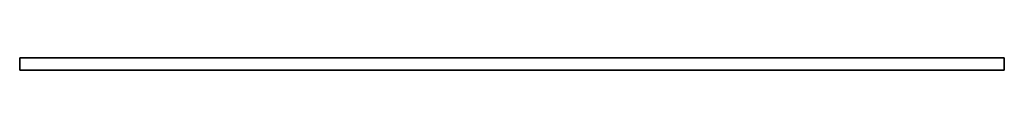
# Model space of a CAD drawing. Header units: millimetres. Extents: x 0 to 5800, y 0 to 73.
import ezdxf

# ---------------------------------------------------------------- set-up
doc = ezdxf.new("R2010")
doc.units = ezdxf.units.MM
doc.header["$LTSCALE"] = 10
doc.layers.add('--Decke1_BESCH_sich_laufhor_hilf', color=1, linetype='Continuous')
doc.layers.add('--Decke1_BESCH_sich_laufhor_hilf_wnz', color=1, linetype='Continuous')

msp = doc.modelspace()

# ---------------------------------------------------------------- linework, layer by layer
at = {"layer": '--Decke1_BESCH_sich_laufhor_hilf_wnz'}
msp.add_polyline3d([(0, 0, 0), (0, 0, 0), (0, 0, 0), (0, 0, 0), (0, 0, 0), (0, 0, 0), (0, 73, 0), (0, 73, 86), (0, 0, 86), (0, 73, 86), (5800, 73, 86), (5800, 0, 86), (5800, 73, 86), (5800, 73, 0), (5800, 0, 0), (5800, 73, 0), (0, 73, 0), (0, 0, 0), (0, 0, 86), (5800, 0, 86), (5800, 0, 0), (0, 0, 0)], dxfattribs=at)

# ---------------------------------------------------------------- meshes
at = {"layer": '--Decke1_BESCH_sich_laufhor_hilf'}
mesh = msp.add_polymesh((6, 3), dxfattribs=at)
for k, corner in enumerate([(5800, 0), (5800, 73), (5800, 73), (0, 0), (0, 73), (0, 73), (0, 0, 86), (0, 73, 86), (0, 73), (5800, 0, 86), (5800, 73, 86), (5800, 73), (5800, 0, 86), (5800, 0, 86), (5800, 0), (0, 0, 86), (0, 0, 86), (0, 0)]):
    mesh.set_mesh_vertex(divmod(k, 3), corner)

doc.saveas('drawing.dxf')
